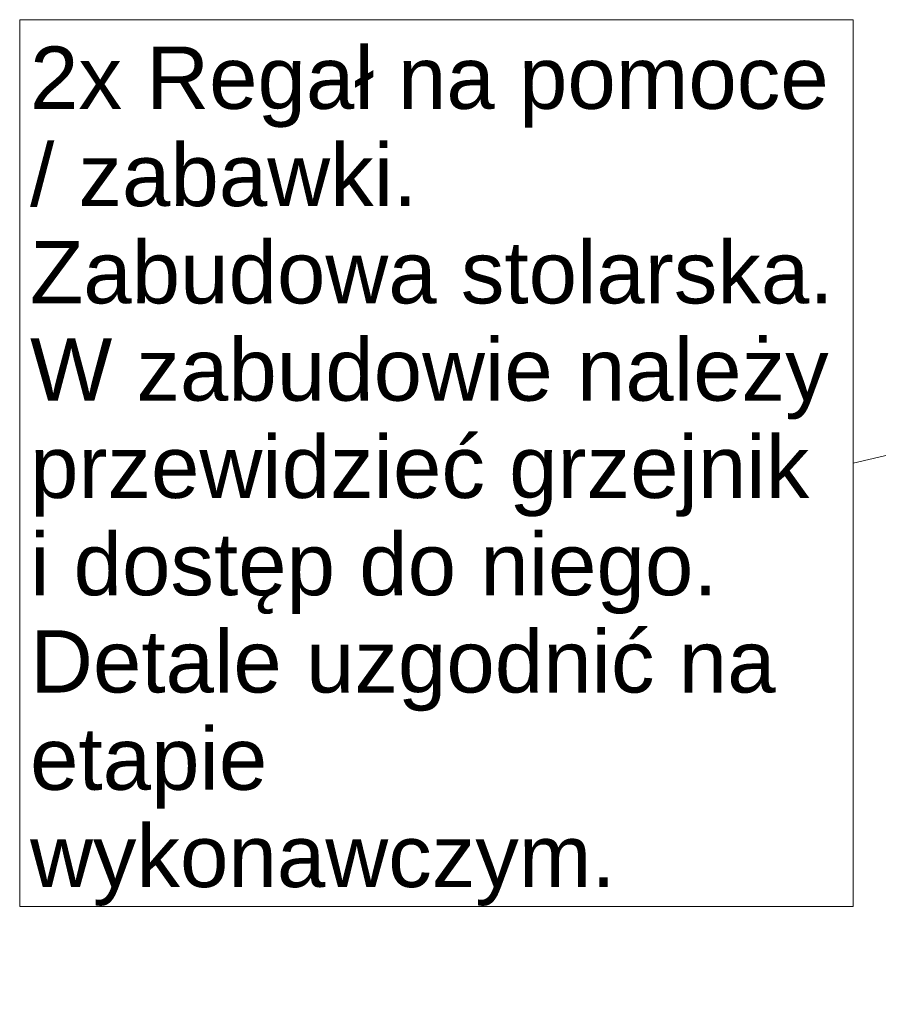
# Model space of a CAD drawing. Header units: centimetres. Extents: x -1015 to 134, y 1908 to 2956.
# Tile 1 of 256: x -1015 to -916, y 2142 to 2255. Entities that reach past the tile are written whole.
import ezdxf

# ---------------------------------------------------------------- set-up
doc = ezdxf.new("R2010")
doc.units = ezdxf.units.CM
doc.layers.add('Notatki tekstowe', color=90, linetype='Continuous', lineweight=9)
doc.layers.add('Notatki tekstowe-1', color=7, linetype='Continuous', lineweight=9)
doc.styles.add('Arial', font='arial.ttf', dxfattribs={"height": 7.2})

msp = doc.modelspace()

# ---------------------------------------------------------------- linework, layer by layer
at = {"layer": 'Notatki tekstowe'}
msp.add_line((-790.68, 2234.2), (-919.13, 2204.11), dxfattribs=at)
at = {"layer": 'Notatki tekstowe', "flags": 128}
msp.add_lwpolyline([(-1015.39, 2255.33), (-919.13, 2255.33), (-919.13, 2152.89), (-1015.39, 2152.89)], close=True, dxfattribs=at)

# ---------------------------------------------------------------- texts
at = {"layer": 'Notatki tekstowe-1', "insert": (-1014.19, 2252.23), "char_height": 7.2, "width": 93.92, "attachment_point": 1, "line_spacing_factor": 0.936439, "style": 'Arial'}
msp.add_mtext('\\pxt7.05556,14.11111,21.16667,28.22222,35.27778,42.33333,49.38889,56.44444,63.5,70.55556,77.61111,84.66667,91.72222,98.77778,105.83333,112.88889,119.94444,127,134.05556,141.11111,148.16667,155.22222,162.27778,169.33333,176.38889,183.44444,190.5,197.55556,204.61111,211.66667,218.72222,225.77778;{2x Regał na pomoce / zabawki. Zabudowa stolarska. W zabudowie należy przewidzieć grzejnik i dostęp do niego. Detale uzgodnić na etapie wykonawczym.}', dxfattribs=at)

doc.saveas('drawing.dxf')
